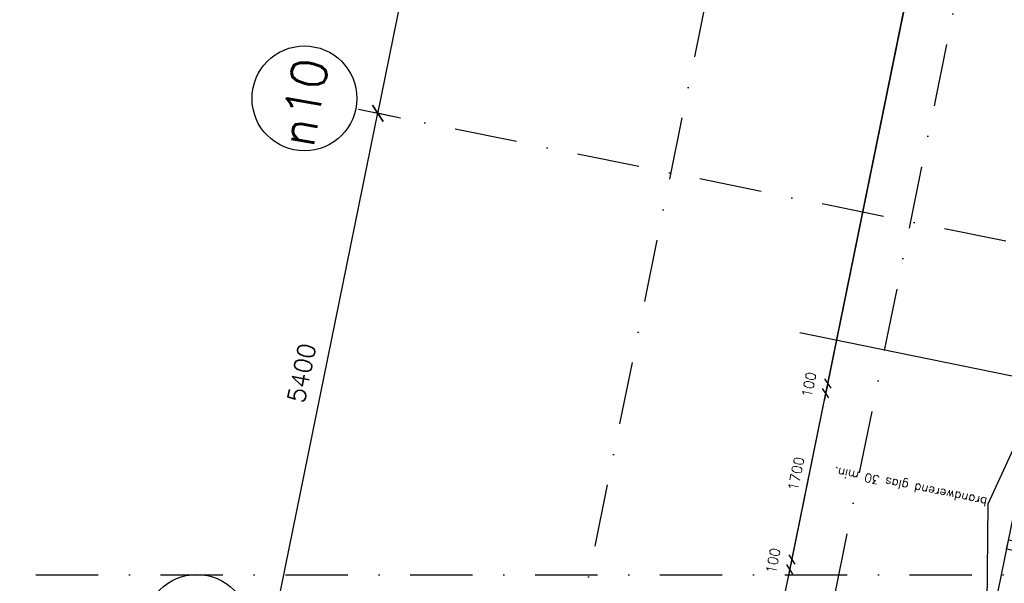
# Model space of a CAD drawing. Extents: x -33346 to 151546, y -8083 to 129543.
# Tile 37 of 68: x 14283 to 24143, y 58663 to 64307. Entities that reach past the tile are written whole.
import ezdxf

# ---------------------------------------------------------------- set-up
doc = ezdxf.new("R2010")
doc.units = 0
doc.header["$LTSCALE"] = 50
doc.header["$MEASUREMENT"] = 0
doc.header["$PDSIZE"] = -1
for name, pattern in [('DASHDOT', [25, 12.5, -6.25, 0, -6.25]), ('HIDDEN', [9.375, 6.25, -3.125]), ('XREF2$0$DASHDOT', [25, 12.5, -6.25, 0, -6.25])]:
    doc.linetypes.add(name, pattern=pattern)
doc.layers.get('0').update_dxf_attribs({"linetype": 'CONTINUOUS'})
doc.layers.get('DEFPOINTS').update_dxf_attribs({"linetype": 'CONTINUOUS'})
for name, color, linetype in [('_ARCHIEFKASTEN', 1, 'CONTINUOUS'), ('_BRANDCOMPART', 6, 'DASHDOT'), ('A--L21A1_BUITENWAND', 1, 'CONTINUOUS'), ('A--L31--', 2, 'CONTINUOUS'), ('A--L31A1_BUITENKOZIJN', 1, 'CONTINUOUS'), ('A--M$1A-_F123-', 1, 'CONTINUOUS'), ('A--T01A-70_TEKST', 5, 'CONTINUOUS'), ('TEKST_KOZIJNMERK', 2, 'CONTINUOUS'), ('X--LR---_CP', 7, 'CONTINUOUS'), ('XREF2$0$A--L$7A-_STRAMIEN', 1, 'XREF2$0$DASHDOT'), ('XREF2$0$A--L$7A1-_STRAMIEN', 1, 'CONTINUOUS'), ('XREF2$0$A--L$7A3-_STRAMIEN', 3, 'CONTINUOUS'), ('XREF2$0$A--M$1A-_F123-', 1, 'CONTINUOUS')]:
    doc.layers.add(name, color=color, linetype=linetype)
doc.styles.add('ALFA-0_25', font='ROMANS')
doc.styles.add('HIEMSTRA', font='romans.shx')
doc.styles.add('XREF2$0$HIEMSTRA', font='romans.shx')
doc.linetypes.add('BATTING', pattern='A,0.0001,-0.1,[134,ltypeshp.shx,S=0.1,R=0,X=-0.1,Y=0],-0.2,[134,ltypeshp.shx,S=0.1,R=180,X=0.1,Y=0],-0.1', length=0.4001)
doc.dimstyles.get("Standard").update_dxf_attribs({"dimscale": 40, "dimtxt": 2.5, "dimasz": 2, "dimexe": 0.3, "dimexo": 0.3, "dimgap": 2, "dimtad": 1, "dimdec": 0, "dimzin": 0, "dimtxsty": 'HIEMSTRA', "dimblk1": 'OBLIQUE', "dimblk2": 'OBLIQUE', "dimsah": 1, "dimcen": -0.09, "dimdle": 0.3, "dimse1": 1, "dimclrd": 2, "dimclre": 2, "dimclrt": 3, "dimazin": 3, "dimtfac": 1, "dimtdec": 4, "dimtofl": 0, "dimtmove": 0, "dimatfit": 3, "dimtvp": 625, "dimtolj": 1, "dimtzin": 0})
doc.dimstyles.new('XREF2$0$STANDARD', dxfattribs={"dimscale": 70, "dimtxt": 2.5, "dimasz": 2, "dimexe": 0.3, "dimexo": 0.3, "dimgap": 2, "dimtad": 1, "dimdec": 0, "dimzin": 0, "dimtxsty": 'XREF2$0$HIEMSTRA', "dimblk1": 'XREF2$0$_OBLIQUE', "dimblk2": 'XREF2$0$_OBLIQUE', "dimsah": 1, "dimcen": -0.09, "dimdle": 0.3, "dimclrd": 1, "dimclre": 1, "dimclrt": 4, "dimazin": 3, "dimtfac": 1, "dimtdec": 4, "dimtix": 1, "dimtofl": 0, "dimtmove": 0, "dimatfit": 3, "dimtvp": 625, "dimtolj": 1, "dimtzin": 0})

# ---------------------------------------------------------------- blocks, each defined once
blk = doc.blocks.new('XREF2$0$_OBLIQUE')
at = {"color": 0, "linetype": 'BYBLOCK'}
blk.add_line((-0.5, -0.5), (0.5, 0.5), dxfattribs=at)
blk = doc.blocks.new('*D969')
at = {"layer": 'DEFPOINTS', "color": 0, "linetype": 'CONTINUOUS'}
for p in [(-57748.1, 31121.9), (-57498.8, 31071.2), (-58576.7, 25779.8)]:
    blk.add_point(p, dxfattribs=at)
at = {"layer": 'XREF2$0$A--M$1A-_F123-', "color": 1, "linetype": 'CONTINUOUS'}
for p, q in [((-58830.1, 25810), (-57743.9, 31142.5)), ((-57519.4, 31075.4), (-57768.7, 31126.1)), ((-58597.3, 25784), (-58846.5, 25834.8))]:
    blk.add_line(p, q, dxfattribs=at)
at = {"layer": 'XREF2$0$A--M$1A-_F123-', "color": 1, "linetype": 'CONTINUOUS', "xscale": 140, "yscale": 140, "zscale": 140}
for p, rotation in [((-57748.1, 31121.9), 78.4862903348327), ((-58826, 25830.6), 258.4862903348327)]:
    blk.add_blockref('XREF2$0$_OBLIQUE', p, dxfattribs=dict(at, rotation=rotation))
at = {"layer": 'XREF2$0$A--M$1A-_F123-', "color": 4, "linetype": 'CONTINUOUS', "insert": (-58509.9, 28521.7), "char_height": 175, "attachment_point": 5, "rotation": 78.48629, "style": 'XREF2$0$HIEMSTRA'}
blk.add_mtext('\\A1;5400', dxfattribs=at)
blk = doc.blocks.new('*D970')
at = {"layer": 'DEFPOINTS', "color": 0, "linetype": 'CONTINUOUS'}
for p in [(-56670.2, 36413.3), (-56421, 36362.5), (-57498.8, 31071.2)]:
    blk.add_point(p, dxfattribs=at)
at = {"layer": 'XREF2$0$A--M$1A-_F123-', "color": 1, "linetype": 'CONTINUOUS'}
for p, q in [((-57752.3, 31101.4), (-56666.1, 36433.8)), ((-56441.6, 36366.7), (-56690.8, 36417.5)), ((-57519.4, 31075.4), (-57768.7, 31126.1))]:
    blk.add_line(p, q, dxfattribs=at)
at = {"layer": 'XREF2$0$A--M$1A-_F123-', "color": 1, "linetype": 'CONTINUOUS', "xscale": 140, "yscale": 140, "zscale": 140}
for p, rotation in [((-56670.2, 36413.3), 78.48629033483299), ((-57748.1, 31121.9), 258.486290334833)]:
    blk.add_blockref('XREF2$0$_OBLIQUE', p, dxfattribs=dict(at, rotation=rotation))
at = {"layer": 'XREF2$0$A--M$1A-_F123-', "color": 4, "linetype": 'CONTINUOUS', "insert": (-57432.1, 33813), "char_height": 175, "attachment_point": 5, "rotation": 78.48629, "style": 'XREF2$0$HIEMSTRA'}
blk.add_mtext('\\A1;5400', dxfattribs=at)
blk = doc.blocks.new('_OBLIQUE')
at = {"color": 0, "linetype": 'BYBLOCK'}
blk.add_line((-0.5, -0.5), (0.5, 0.5), dxfattribs=at)
blk = doc.blocks.new('*D209')
at = {"color": 2, "linetype": 'BYBLOCK'}
blk.add_line((24872.3, 72925.2), (22372.5, 60653.3), dxfattribs=at)
at = {"layer": 'DEFPOINTS', "color": 0, "linetype": 'BYBLOCK'}
for p in [(24869.9, 72913.5), (22374.9, 60665), (22374.9, 60665)]:
    blk.add_point(p, dxfattribs=at)
at = {"color": 2, "linetype": 'BYBLOCK', "xscale": 80, "yscale": 80, "zscale": 80}
for p, rotation in [((24869.9, 72913.5), 78.48629033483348), ((22374.9, 60665), 258.4862903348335)]:
    blk.add_blockref('_OBLIQUE', p, dxfattribs=dict(at, rotation=rotation))
at = {"color": 3, "linetype": 'BYBLOCK', "insert": (23495, 66815.2), "char_height": 100, "attachment_point": 5, "rotation": 78.48629, "style": 'HIEMSTRA'}
blk.add_mtext('\\A1;12500', dxfattribs=at)
blk = doc.blocks.new('*D210')
at = {"color": 2, "linetype": 'BYBLOCK'}
for p, q in [((22374.9, 60665), (22390.9, 60743.4)), ((22374.9, 60665), (22354.9, 60567)), ((22354.9, 60567), (22339, 60488.6))]:
    blk.add_line(p, q, dxfattribs=at)
at = {"layer": 'DEFPOINTS', "color": 0, "linetype": 'BYBLOCK'}
for p in [(22374.9, 60665), (22354.9, 60567), (22354.9, 60567)]:
    blk.add_point(p, dxfattribs=at)
at = {"color": 2, "linetype": 'BYBLOCK', "xscale": 80, "yscale": 80, "zscale": 80}
for p, rotation in [((22374.9, 60665), 258.4862903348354), ((22354.9, 60567), 78.48629033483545)]:
    blk.add_blockref('_OBLIQUE', p, dxfattribs=dict(at, rotation=rotation))
at = {"color": 3, "linetype": 'BYBLOCK', "insert": (22186.6, 60652.3), "char_height": 100, "attachment_point": 5, "rotation": 78.48629, "style": 'HIEMSTRA'}
blk.add_mtext('\\A1;100', dxfattribs=at)
blk = doc.blocks.new('*D211')
at = {"color": 2, "linetype": 'BYBLOCK'}
blk.add_line((22357.3, 60578.7), (22013.2, 58889.5), dxfattribs=at)
at = {"layer": 'DEFPOINTS', "color": 0, "linetype": 'BYBLOCK'}
for p in [(22354.9, 60567), (22015.6, 58901.2), (22015.6, 58901.2)]:
    blk.add_point(p, dxfattribs=at)
at = {"color": 2, "linetype": 'BYBLOCK', "xscale": 80, "yscale": 80, "zscale": 80}
for p, rotation in [((22354.9, 60567), 78.48629033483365), ((22015.6, 58901.2), 258.4862903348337)]:
    blk.add_blockref('_OBLIQUE', p, dxfattribs=dict(at, rotation=rotation))
at = {"color": 3, "linetype": 'BYBLOCK', "insert": (22057.9, 59760.1), "char_height": 100, "attachment_point": 5, "rotation": 78.48629, "style": 'HIEMSTRA'}
blk.add_mtext('\\A1;1700', dxfattribs=at)
blk = doc.blocks.new('*D212')
at = {"color": 2, "linetype": 'BYBLOCK'}
for p, q in [((22015.6, 58901.2), (22031.6, 58979.6)), ((22015.6, 58901.2), (21995.7, 58803.2)), ((21995.7, 58803.2), (21979.7, 58724.8))]:
    blk.add_line(p, q, dxfattribs=at)
at = {"layer": 'DEFPOINTS', "color": 0, "linetype": 'BYBLOCK'}
for p in [(22015.6, 58901.2), (21995.7, 58803.2), (21995.7, 58803.2)]:
    blk.add_point(p, dxfattribs=at)
at = {"color": 2, "linetype": 'BYBLOCK', "xscale": 80, "yscale": 80, "zscale": 80}
for p, rotation in [((22015.6, 58901.2), 258.4863152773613), ((21995.7, 58803.2), 78.48631527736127)]:
    blk.add_blockref('_OBLIQUE', p, dxfattribs=dict(at, rotation=rotation))
at = {"color": 3, "linetype": 'BYBLOCK', "insert": (21827.3, 58888.5), "char_height": 100, "attachment_point": 5, "rotation": 78.48632, "style": 'HIEMSTRA'}
blk.add_mtext('\\A1;100', dxfattribs=at)
blk = doc.blocks.new('MERK_A4')
at = {"layer": 'A--L31--', "color": 2, "linetype": 'CONTINUOUS'}
for p, q in [((598.4, 3420.4), (668, 3406.3)), ((649.6, 3316.1), (668, 3406.3)), ((682.7, 3403.3), (664.4, 3313.1)), ((668, 3406.3), (682.7, 3403.3)), ((664.4, 3313.1), (649.6, 3316.1)), ((239.2, 1656.7), (308.7, 1642.5)), ((290.4, 1552.4), (308.7, 1642.5)), ((323.4, 1639.5), (305.1, 1549.4)), ((308.7, 1642.5), (323.4, 1639.5)), ((305.1, 1549.4), (290.4, 1552.4))]:
    blk.add_line(p, q, dxfattribs=at)
for points in [[(1008, 4948.5), (995, 4884.8), (945.1, 4895), (940.9, 4874.4), (843.9, 4894.2), (858.4, 4965.7), (873.1, 4962.7), (877.5, 4984.2), (915.7, 4976.5), (913.9, 4967.6)], [(799, 3921.9), (809.6, 3973.8), (759.6, 3984), (763.8, 4004.6), (666.8, 4024.3), (652.2, 3952.7), (647.9, 3931.2), (662.6, 3928.2), (744.9, 3911.5), (749.1, 3932.1)], [(562.7, 3515.5), (659.7, 3495.7), (655.5, 3475.2), (705.5, 3465), (692.5, 3401.3), (598.4, 3420.4), (596.6, 3411.6), (558.4, 3419.4), (562.4, 3439), (547.7, 3442)], [(467.4, 3448.7), (448.5, 3355.6), (523.9, 3340.2), (541.6, 3336.6), (552.8, 3391.5), (560.5, 3429.7), (467.4, 3448.7)], [(510, 3256.8), (607, 3237), (611.2, 3257.6), (661.2, 3247.4), (674.1, 3311.1), (580.1, 3330.3), (581.9, 3339.1), (543.7, 3346.9), (539.7, 3327.3), (525, 3330.3)], [(552.8, 2714.5), (563.3, 2766.4), (513.3, 2776.5), (517.5, 2797.1), (420.5, 2816.8), (406, 2745.3), (401.6, 2723.7), (416.3, 2720.8), (498.6, 2704), (502.8, 2724.6)], [(444.1, 2182.5), (454.6, 2234.4), (404.7, 2244.5), (408.8, 2265.1), (311.8, 2284.8), (297.3, 2213.3), (292.9, 2191.7), (307.6, 2188.7), (389.9, 2172), (394.1, 2192.6)], [(108.2, 1684.9), (89.2, 1591.8), (164.7, 1576.4), (182.3, 1572.9), (193.5, 1627.7), (201.3, 1665.9), (108.2, 1684.9)], [(203.4, 1751.7), (300.4, 1732), (296.2, 1711.4), (346.2, 1701.2), (333.2, 1637.6), (239.2, 1656.7), (237.4, 1647.9), (199.1, 1655.7), (203.1, 1675.3), (188.4, 1678.2)], [(150.7, 1493), (247.7, 1473.3), (251.9, 1493.9), (301.9, 1483.7), (314.9, 1547.4), (220.8, 1566.5), (222.6, 1575.3), (184.4, 1583.1), (180.4, 1563.5), (165.7, 1566.5)], [(209, 1026.4), (198.4, 974.5), (148.4, 984.7), (144.3, 964.1), (47.2, 983.8), (61.8, 1055.4), (66.2, 1076.9), (80.9, 1073.9), (163.2, 1057.2), (159, 1036.6)], [(0, 0), (13, 63.7), (-37, 73.9), (-32.8, 94.4), (-129.8, 114.2), (-144.4, 42.7), (-129.7, 39.7), (-134.1, 18.1), (-95.9, 10.3), (-94.1, 19.2)]]:
    blk.add_lwpolyline(points, close=True, dxfattribs=at)
at = {"layer": 'A--L31A1_BUITENKOZIJN'}
for p, q in [((842.8, 4894.4), (-129.8, 114.2)), ((993.9, 4885.1), (13, 63.7))]:
    blk.add_line(p, q, dxfattribs=at)
at = {"layer": 'X--LR---_CP', "linetype": 'CONTINUOUS'}
blk.add_point((0, 0), dxfattribs=at)
blk = doc.blocks.new('XREF2')
at = {"layer": 'XREF2$0$A--L$7A-_STRAMIEN'}
for p, q in [((-46967.857, 69048.716), (-68542.883, -36866.195)), ((-44567.212, 68559.429), (-66142.131, -37354.959)), ((-41660.445, 27844.858), (-57941.382, 31161.309)), ((-66174.285, 26500), (-20830.441, 26500))]:
    blk.add_line(p, q, dxfattribs=at)
at = {"layer": 'XREF2$0$A--L$7A1-_STRAMIEN'}
for centre in [(-58483.007, 31271.638), (-59560.86, 25980.303)]:
    blk.add_circle(centre, 525, dxfattribs=at)
at = {"layer": 'XREF2$0$A--L$7A3-_STRAMIEN', "style": 'XREF2$0$HIEMSTRA'}
blk.add_text('n10', height=350, rotation=80, dxfattribs=at).set_placement((-58392.771, 30766.011))
at = {"layer": 'XREF2$0$A--M$1A-_F123-', "linetype": 'CONTINUOUS'}
for p1, p2, picture, middle in [((-57498.845, 31071.163), (-56420.992, 36362.499), '*D970', (-57432.095, 33813.014)), ((-58576.698, 25779.828), (-57498.845, 31071.163), '*D969', (-58509.948, 28521.678))]:
    dim = blk.add_aligned_dim(p1=p1, p2=p2, distance=254.373, dimstyle='XREF2$0$STANDARD', dxfattribs=at)
    dim.commit()
    dim.dimension.update_dxf_attribs({"geometry": picture, "text_midpoint": middle})

msp = doc.modelspace()

# ---------------------------------------------------------------- linework, layer by layer
at = {"layer": '_ARCHIEFKASTEN'}
msp.add_lwpolyline([(31495, 94481.2), (29261.3, 94481.2), (21765.2, 57681.7)], dxfattribs=at)
at = {"layer": '_BRANDCOMPART', "color": 4, "linetype": 'BATTING', "ltscale": 10}
msp.add_line((32754.9, 58999), (22094.6, 61170.5), dxfattribs=at)
at = {"layer": 'A--L21A1_BUITENWAND'}
for p, q in [((23982.2, 59457.2), (24332, 60218.5)), ((23971.6, 58449.6), (23982.2, 59457.2))]:
    msp.add_line(p, q, dxfattribs=at)

# ---------------------------------------------------------------- block references
at = {"layer": 'A--L31--', "linetype": 'HIDDEN', "xscale": -1, "rotation": 156.9725806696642}
msp.add_blockref('MERK_A4', (24881.4, 61761.9), dxfattribs=at)
at = {"layer": 'A--T01A-70_TEKST', "color": 4}
msp.add_blockref('XREF2', (75617.3, 32246.9), dxfattribs=at)

# ---------------------------------------------------------------- texts
at = {"layer": 'TEKST_KOZIJNMERK', "style": 'ALFA-0_25'}
msp.add_text('brandwerend glas 30 min.', height=87.5, rotation=168.48629, dxfattribs=at).set_placement((23976.3, 59517.5))

# ---------------------------------------------------------------- dimensions: what is measured, and where the dimension line sits
at = {"layer": 'A--M$1A-_F123-', "linetype": 'CONTINUOUS'}
for p1, p2, picture, middle in [((24869.9, 72913.5), (22374.9, 60665), '*D209', (23495, 66815.2)), ((22374.9, 60665), (22354.9, 60567), '*D210', (22186.6, 60652.3)), ((22354.9, 60567), (22015.6, 58901.2), '*D211', (22057.9, 59760.1)), ((22015.6, 58901.2), (21995.7, 58803.2), '*D212', (21827.3, 58888.5))]:
    dim = msp.add_aligned_dim(p1=p1, p2=p2, distance=0, dimstyle='STANDARD', dxfattribs=at)
    dim.commit()
    dim.dimension.update_dxf_attribs({"geometry": picture, "text_midpoint": middle})

doc.saveas('drawing.dxf')
